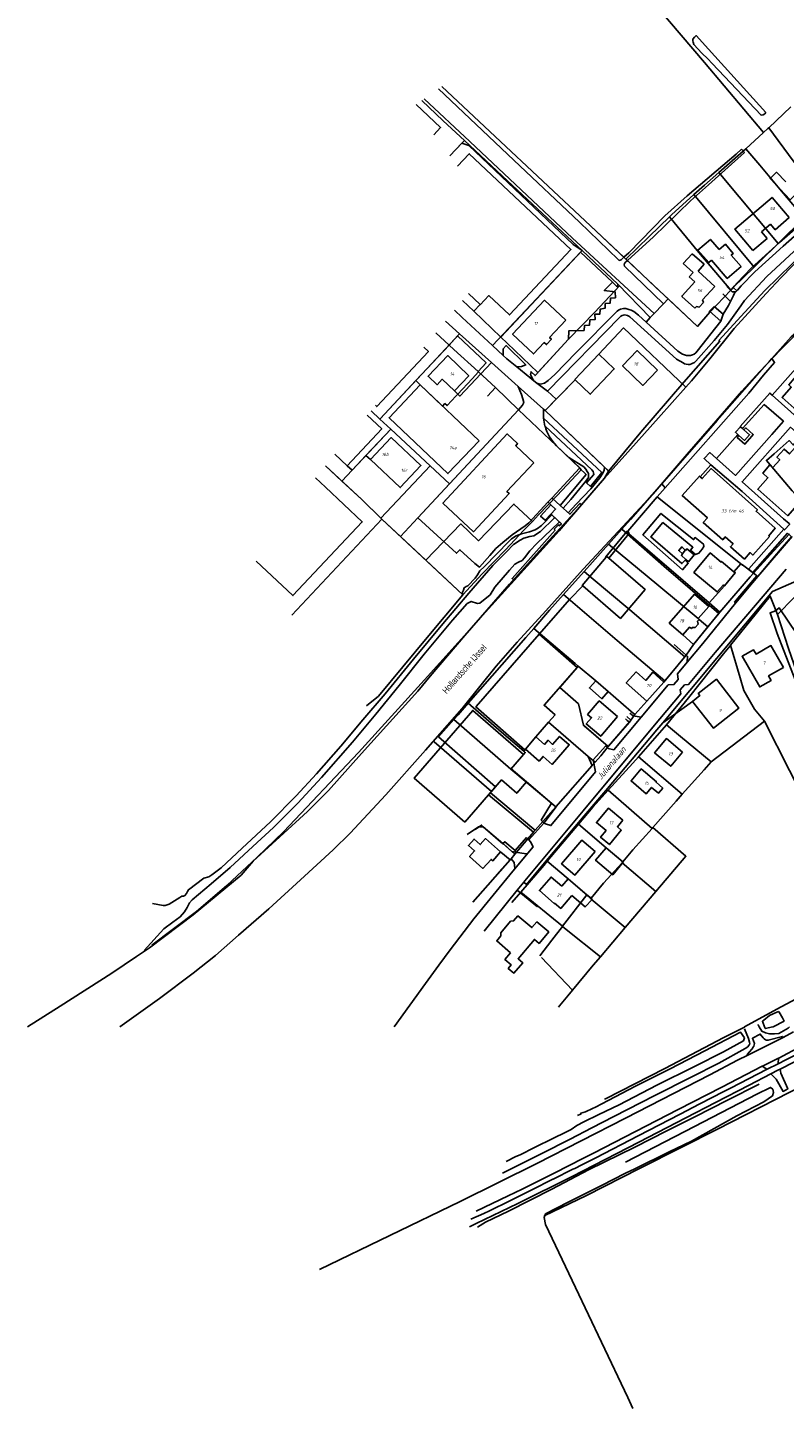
# Model space of a CAD drawing. Extents: x 124314 to 128016, y 450271 to 453716.
# Tile 1 of 40: x 124314 to 124614, y 450349 to 450895. Entities that reach past the tile are written whole.
import ezdxf
from ezdxf.enums import TextEntityAlignment as Align

# ---------------------------------------------------------------- set-up
doc = ezdxf.new("R2010")
doc.units = 0
doc.header["$MEASUREMENT"] = 0
for name, color, linetype in [('Default_113', 7, 'Continuous'), ('Default_117', 7, 'Continuous'), ('Default_118', 7, 'Continuous'), ('Default_21', 40, 'Continuous'), ('Default_22', 7, 'Continuous'), ('Default_4', 1, 'Continuous'), ('Default_48', 140, 'Continuous'), ('Default_5', 7, 'Continuous'), ('Default_6', 7, 'Continuous'), ('Default_66', 7, 'Continuous'), ('Default_7', 7, 'Continuous'), ('Default_79', 2, 'Continuous'), ('Default_80', 7, 'Continuous'), ('Default_87', 72, 'Continuous'), ('Default_99', 2, 'Continuous')]:
    doc.layers.add(name, color=color, linetype=linetype)
doc.styles.get("Standard").update_dxf_attribs({"font": 'ARIAL.TTF'})
doc.styles.add('Style-ENGINEERING', font='isoct.shx', dxfattribs={"oblique": 15})

msp = doc.modelspace()

# ---------------------------------------------------------------- linework, layer by layer
at = {"layer": 'Default_21', "lineweight": -3, "flags": 128}
for points in [[(124548.38, 450920.75), (124554.25, 450913.78), (124581.91, 450881.25), (124605.32, 450853.57)], [(124550.81, 450803.53), (124536.83, 450816.64), (124499.11, 450851.94), (124478, 450871.75)], [(124470.08, 450866.24), (124478.55, 450858.23), (124486.96, 450850.37)], [(124607.39, 450855.47), (124616.08, 450863.7)], [(124574.59, 450752.91), (124576.81, 450755.42), (124584.03, 450764.09), (124593.74, 450776.11), (124606.41, 450789.92), (124612.27, 450796.2), (124616.78, 450800.81), (124622.76, 450806.43), (124628.04, 450811.7), (124636.81, 450819), (124645.71, 450826.55), (124648.85, 450829.12), (124655.61, 450834.51), (124662.9, 450840.08), (124677.15, 450848.9), (124682.85, 450852.38), (124687.84, 450854.72), (124694.03, 450857.52)], [(124481.19, 450844.29), (124486.03, 450849.42), (124486.96, 450850.37)], [(124486.96, 450850.37), (124503.97, 450834.45), (124533.53, 450806.92)], [(124598.28, 450847.1), (124605.32, 450853.57)], [(124605.32, 450853.57), (124606.99, 450855.09), (124607.39, 450855.47)], [(124607.39, 450855.47), (124617.11, 450842.33), (124619.21, 450839.54), (124626.51, 450831.53), (124630.87, 450826.06)], [(124587.69, 450837.78), (124597.26, 450846.17), (124598.28, 450847.1)], [(124598.28, 450847.1), (124603.9, 450840.6), (124612.46, 450830.34), (124621.42, 450819.77)], [(124577.79, 450829.02), (124581.97, 450832.77), (124587.69, 450837.78)], [(124587.69, 450837.78), (124611.08, 450809.63)], [(124568.06, 450820.24), (124568.87, 450821.03), (124577.79, 450829.02)], [(124577.79, 450829.02), (124601.56, 450800.31)], [(124550.81, 450803.53), (124560.1, 450812.48), (124568.06, 450820.24)], [(124568.06, 450820.24), (124579.78, 450806.13), (124592.36, 450791.26)], [(124611.08, 450809.63), (124621.42, 450819.77)], [(124501.32, 450772.68), (124503.87, 450770.24), (124516.06, 450758.68), (124528.21, 450771.8), (124538.64, 450782.54), (124548.3, 450792.94), (124547.71, 450793.55), (124533.53, 450806.92)], [(124501.32, 450772.68), (124533.53, 450806.92)], [(124601.56, 450800.31), (124603.85, 450802.54), (124611.08, 450809.63)], [(124550.81, 450803.53), (124579.17, 450776.92), (124584.02, 450782.54), (124592.36, 450791.26)], [(124592.36, 450791.26), (124593.36, 450792.31), (124601.56, 450800.31)], [(124486.2, 450787.11), (124490.71, 450782.87), (124501.32, 450772.68)], [(124475.66, 450774.43), (124480.89, 450769.55)], [(124544.49, 450719.27), (124518.91, 450743.7), (124530.75, 450755.82), (124530.7, 450755.86), (124540.21, 450765.88), (124549.86, 450776.28), (124574.59, 450752.91)], [(124608.65, 450764.22), (124616.32, 450772.81), (124619.7, 450775.68), (124624.74, 450778.5), (124626.77, 450778.28), (124628.67, 450778.64)], [(124467.71, 450755.46), (124480.89, 450769.55)], [(124480.89, 450769.55), (124484.28, 450773.18), (124495.57, 450762.52), (124492.38, 450759.02)], [(124480.89, 450769.55), (124482.8, 450767.77), (124492.38, 450759.02)], [(124565.03, 450714.61), (124570.55, 450720.91), (124587.01, 450739.74), (124607.67, 450763.12), (124608.65, 450764.22)], [(124566.39, 450713.1), (124599.45, 450750.57), (124605.37, 450757.59), (124609.69, 450762.61), (124608.65, 450764.22)], [(124492.52, 450758.89), (124490, 450756.2), (124484.34, 450750.15), (124483.6, 450749.36), (124480.09, 450745.6), (124479.23, 450746.42), (124478.29, 450745.42), (124469.47, 450753.79), (124467.71, 450755.46)], [(124492.38, 450759.02), (124492.52, 450758.89)], [(124492.52, 450758.89), (124499.29, 450752.71), (124508.41, 450743.92)], [(124453.54, 450740.3), (124453.58, 450740.34), (124467.71, 450755.46)], [(124544.49, 450719.27), (124549.4, 450724.75), (124563.79, 450740.71), (124574.59, 450752.91)], [(124450.03, 450743.58), (124453.54, 450740.3)], [(124481.14, 450714.7), (124508.41, 450743.92)], [(124508.41, 450743.92), (124523.47, 450729.74), (124532.66, 450720.9), (124532.6, 450720.84), (124533.2, 450720.25), (124523.63, 450710.04), (124516.35, 450702.39), (124513.85, 450699.84)], [(124438.53, 450715.72), (124442.55, 450720.04), (124457.83, 450736.28)], [(124453.54, 450740.3), (124457.83, 450736.28)], [(124457.83, 450736.28), (124473.46, 450721.8)], [(124624.06, 450703.55), (124616.67, 450711.97), (124606.45, 450723.93), (124609.52, 450726.57), (124615.5, 450731.74), (124617, 450730.08), (124621.75, 450734.1), (124625.12, 450737.08), (124629.93, 450731.26), (124640.38, 450718.4)], [(124314.15, 450500), (124327.02, 450508.15), (124347.43, 450521.17), (124357.28, 450527.82), (124362.39, 450531.24), (124379.71, 450544.24), (124398.68, 450559.99), (124403.36, 450565.55), (124413.91, 450575.12), (124424.93, 450585.18), (124433.17, 450593.38), (124446.32, 450608.03), (124468.52, 450632.72), (124473.49, 450638.58), (124487.17, 450654.72), (124504.87, 450674.99), (124517.72, 450689.41), (124533.17, 450706.21), (124542.36, 450716.88), (124544.49, 450719.27)], [(124431.96, 450721.84), (124438.53, 450715.72)], [(124453.92, 450701.09), (124473.46, 450721.8)], [(124473.46, 450721.8), (124481.14, 450714.7)], [(124438.53, 450715.72), (124446.37, 450708.42), (124453.92, 450701.09)], [(124461.66, 450693.85), (124468.58, 450701.24), (124481.14, 450714.7)], [(124549.25, 450696.7), (124552.67, 450700.52), (124565.03, 450714.61)], [(124565.03, 450714.61), (124566.39, 450713.1)], [(124601.34, 450679.34), (124597.02, 450682.61), (124596.98, 450682.57), (124563.29, 450709.58), (124566.39, 450713.1)], [(124471.72, 450684.44), (124485.52, 450698.8), (124492.58, 450692.16), (124506.56, 450706.69), (124513.85, 450699.84)], [(124453.92, 450701.09), (124454.33, 450700.69), (124461.66, 450693.85)], [(124486.37, 450670.74), (124494.01, 450679.06), (124503.2, 450688.63), (124510.48, 450696.4), (124513.85, 450699.84)], [(124461.66, 450693.85), (124471.72, 450684.44)], [(124544.01, 450690.84), (124549.25, 450696.7)], [(124549.25, 450696.7), (124565.9, 450682.17), (124587.68, 450663.46)], [(124601.34, 450679.34), (124609.34, 450688.19), (124615.59, 450694.94)], [(124603.11, 450678.01), (124616.69, 450693.9)], [(124534.38, 450680.07), (124537.69, 450683.77), (124544.01, 450690.84)], [(124544.01, 450690.84), (124563.86, 450674.3), (124579.46, 450661.41), (124579.84, 450661.08), (124583.31, 450658.14)], [(124471.72, 450684.44), (124486.37, 450670.74)], [(124526.19, 450670.91), (124534.38, 450680.07)], [(124534.38, 450680.07), (124537.07, 450677.63), (124552.45, 450664.82), (124574.21, 450646.34)], [(124587.68, 450663.46), (124588.08, 450663.95), (124589.62, 450665.72), (124600.04, 450677.91), (124601.34, 450679.34)], [(124603.11, 450678.01), (124601.34, 450679.34)], [(124448.3, 450626.92), (124452.94, 450630.76), (124472.27, 450653.89), (124486.37, 450670.74)], [(124514.45, 450657.53), (124520.64, 450664.7), (124526.19, 450670.91)], [(124526.19, 450670.91), (124547.47, 450652.8), (124566.28, 450636.79)], [(124583.31, 450658.14), (124587.68, 450663.46)], [(124637.96, 450593.09), (124622.79, 450627.9), (124621.68, 450631.04), (124615.19, 450649.62), (124610.79, 450662.98)], [(124488.49, 450627.96), (124511.34, 450653.94), (124514.45, 450657.53)], [(124514.45, 450657.53), (124530.73, 450643.62), (124531.97, 450642.59)], [(124574.21, 450646.34), (124574.73, 450646.96), (124577.62, 450651.22), (124583.31, 450658.14)], [(124592.24, 450650.91), (124596.06, 450638), (124597.51, 450632.91), (124601.71, 450625.57), (124605.77, 450620.83)], [(124566.28, 450636.79), (124574.21, 450646.34)], [(124524.68, 450634.19), (124531.57, 450642.1), (124531.97, 450642.59)], [(124531.97, 450642.59), (124538.91, 450636.85), (124543.88, 450632.56), (124552.99, 450624.63), (124554.46, 450623.42)], [(124524.68, 450634.19), (124518.52, 450627.11), (124522.84, 450623.35), (124520.3, 450620.43)], [(124524.68, 450634.19), (124532.06, 450627.65), (124534.07, 450619.26), (124543.88, 450610.85)], [(124554.46, 450623.42), (124559.12, 450628.75), (124565.89, 450636.32), (124566.28, 450636.79)], [(124482.79, 450621.49), (124484.46, 450623.38), (124488.49, 450627.96)], [(124488.49, 450627.96), (124501.62, 450616.46), (124510.45, 450609)], [(124476.68, 450614.61), (124482.79, 450621.49)], [(124482.79, 450621.49), (124505.39, 450601.93)], [(124543.88, 450610.85), (124552.47, 450620.68), (124552.86, 450621.27), (124554.46, 450623.42)], [(124510.45, 450609), (124515.23, 450614.61), (124520.3, 450620.43)], [(124520.3, 450620.43), (124535.98, 450606.87), (124538.67, 450604.63)], [(124555.82, 450606.77), (124566.99, 450619.42)], [(124605.77, 450620.83), (124584.61, 450604.71)], [(124605.77, 450620.83), (124615.56, 450601.32), (124620.04, 450592.51), (124624.22, 450584.05), (124638.67, 450591.45)], [(124475.02, 450612.74), (124497.7, 450593.06)], [(124476.68, 450614.61), (124499.34, 450594.94), (124497.7, 450593.06)], [(124538.67, 450604.63), (124540.91, 450607.17), (124543.88, 450610.85)], [(124505.39, 450601.93), (124510.37, 450607.65), (124511.07, 450608.48), (124510.45, 450609)], [(124523.2, 450586.97), (124537.46, 450603.27), (124538.67, 450604.63)], [(124543.8, 450593.52), (124553.6, 450604.3), (124555.82, 450606.77)], [(124555.82, 450606.77), (124573.17, 450591.93)], [(124505.39, 450601.93), (124523.2, 450586.97)], [(124497.29, 450592.58), (124496.57, 450591.75), (124514.28, 450576.91)], [(124497.7, 450593.06), (124497.29, 450592.58)], [(124497.29, 450592.58), (124514.5, 450578.12), (124514.99, 450577.71)], [(124532.1, 450580.14), (124537.79, 450586.91), (124543.8, 450593.52)], [(124543.8, 450593.52), (124561.22, 450578.47)], [(124514.99, 450577.71), (124523.2, 450586.97)], [(124491.18, 450578.08), (124493.74, 450579.76), (124494.45, 450579.03), (124502.22, 450572.36), (124502.29, 450572.44), (124505.76, 450569.33), (124506.98, 450568.27)], [(124514.28, 450576.91), (124514.5, 450577.17), (124514.99, 450577.71)], [(124519.75, 450565.48), (124532.1, 450580.14)], [(124532.1, 450580.14), (124543.04, 450570.78), (124549.65, 450565.2)], [(124561.54, 450578.83), (124574.62, 450567.44), (124562.65, 450553.55)], [(124506.98, 450568.27), (124514.28, 450576.91)], [(124500.37, 450560.93), (124505.42, 450566.43), (124506.98, 450568.27)], [(124509.28, 450553.26), (124518.38, 450563.85), (124519.75, 450565.48)], [(124519.75, 450565.48), (124528.05, 450558.52), (124535.37, 450552.21)], [(124549.37, 450564.85), (124562.65, 450553.55)], [(124505.79, 450549.17), (124509.28, 450553.26)], [(124525.77, 450539.8), (124509.28, 450553.26)], [(124537.07, 450550.86), (124537.17, 450550.48), (124550.6, 450539.26)], [(124562.65, 450553.55), (124550.6, 450539.26)], [(124540.85, 450527.74), (124527.21, 450538.47), (124525.74, 450539.74)], [(124550.6, 450539.26), (124540.85, 450527.74)], [(124661.39, 450533.82), (124632.03, 450518.42), (124610.55, 450506.99), (124597.84, 450500)], [(124529.7, 450514.48), (124517.41, 450527.48)], [(124540.85, 450527.74), (124537.96, 450524.36), (124529.7, 450514.48)], [(124529.7, 450514.48), (124527.83, 450512.25), (124524.61, 450508.28), (124524.26, 450507.85)], [(124597.84, 450500), (124597.73, 450499.94), (124589.67, 450495.77), (124566.25, 450483.54), (124542.79, 450471.56), (124542.43, 450471.38)], [(124635.37, 450484.24), (124615.67, 450474.21), (124586.87, 450459.41), (124573, 450452.44), (124556.23, 450444.01), (124535.33, 450433.39), (124518.53, 450425.24)]]:
    msp.add_lwpolyline(points, dxfattribs=at)
at = {"layer": 'Default_22', "lineweight": -3, "flags": 128}
for points in [[(124610.79, 450662.98), (124617.34, 450669.6), (124626.21, 450678.11), (124635.91, 450688.9), (124638.85, 450692.35)], [(124592.24, 450650.91), (124600.15, 450660.61), (124607.91, 450670.32), (124610.79, 450662.98)], [(124566.99, 450619.42), (124575.6, 450630.08), (124589.48, 450647.53), (124592.06, 450650.69)], [(124592.06, 450650.69), (124592.24, 450650.91)], [(124584.61, 450604.71), (124572.43, 450614.84), (124566.99, 450619.42)], [(124573.17, 450591.93), (124581.8, 450601.6), (124584.61, 450604.71)], [(124561.54, 450578.83), (124570.7, 450589.16), (124573.17, 450591.93)], [(124549.65, 450565.2), (124553.65, 450570.02), (124561.22, 450578.47)], [(124561.22, 450578.47), (124561.54, 450578.83)], [(124537.07, 450550.86), (124542.07, 450556.75), (124549.37, 450564.85)], [(124549.37, 450564.85), (124549.65, 450565.2)], [(124525.77, 450539.8), (124535.37, 450552.21)], [(124535.37, 450552.21), (124537.07, 450550.86)], [(124516.75, 450528.03), (124521.51, 450534.28), (124525.74, 450539.74)], [(124525.74, 450539.74), (124525.77, 450539.8)]]:
    msp.add_lwpolyline(points, dxfattribs=at)
at = {"layer": 'Default_4', "lineweight": -3, "flags": 128}
for points in [[(124474.91, 450852.66), (124477.58, 450855.49), (124467.84, 450864.68)], [(124493.24, 450785.52), (124493.27, 450785.49), (124496.66, 450789.1), (124504.78, 450781.45), (124529.11, 450807.3), (124488.9, 450845.14), (124484.26, 450840.2)], [(124618.25, 450829.28), (124615.85, 450827.01), (124607.89, 450835.44), (124610.47, 450837.88), (124614.12, 450834.02)], [(124615.5, 450819.91), (124608.73, 450827.87), (124594.02, 450815.36), (124601.14, 450806.98)], [(124609.88, 450815.13), (124615.5, 450819.91)], [(124604.51, 450814.31), (124608.03, 450817.3)], [(124604.51, 450814.31), (124606.71, 450811.72)], [(124608.03, 450817.3), (124609.88, 450815.13)], [(124587.73, 450807.28), (124584.29, 450811.27), (124579.38, 450807.05), (124583.62, 450802.13), (124584.76, 450803.11)], [(124584.76, 450803.11), (124590.97, 450795.89), (124596.43, 450800.59), (124592.58, 450805.07), (124593.37, 450805.76), (124590.21, 450809.41), (124587.73, 450807.28)], [(124601.14, 450806.98), (124606.71, 450811.72)], [(124573.59, 450801.73), (124577.11, 450805.65)], [(124577.49, 450798.22), (124573.59, 450801.73)], [(124577.11, 450805.65), (124581.84, 450801.56)], [(124581.84, 450801.56), (124579.46, 450798.81)], [(124575.93, 450796.48), (124577.49, 450798.22)], [(124578.13, 450794.49), (124575.93, 450796.48)], [(124579.46, 450798.81), (124586.07, 450792.7)], [(124573.14, 450788.94), (124578.13, 450794.49)], [(124586.07, 450792.7), (124581.17, 450787.37)], [(124488.55, 450789.93), (124493.24, 450785.52)], [(124527.05, 450779.38), (124518.65, 450787.24), (124506.05, 450773.8), (124514.37, 450766), (124518.58, 450770.49), (124519.49, 450769.75), (124521.43, 450771.82), (124520.65, 450772.55), (124527.05, 450779.38)], [(124573, 450788.78), (124573.14, 450788.94)], [(124578.18, 450784.12), (124573, 450788.78)], [(124578.76, 450784.77), (124578.18, 450784.12)], [(124579.86, 450784.51), (124578.76, 450784.77)], [(124581.51, 450786.3), (124579.86, 450784.51)], [(124581.17, 450787.37), (124581.51, 450786.3)], [(124451.81, 450745.73), (124452.32, 450745.24), (124472.73, 450766.95), (124470.89, 450768.68)], [(124482.99, 450751.44), (124488.7, 450757.43), (124480.4, 450765.34), (124472.63, 450757.19), (124476.15, 450753.84), (124478.21, 450756.01), (124482.99, 450751.44)], [(124563.41, 450759.58), (124557.61, 450753.56), (124549.54, 450761.35), (124555.33, 450767.36), (124563.41, 450759.58)], [(124641.23, 450754.15), (124639.77, 450752.51), (124648.28, 450744.93), (124642.37, 450738.3), (124643.52, 450737.27), (124639.27, 450732.51), (124638.12, 450733.53), (124635.99, 450731.14), (124627.51, 450738.65), (124625.95, 450736.91), (124620.39, 450741.88), (124621.53, 450743.17), (124618.52, 450745.84), (124617.4, 450744.58), (124612.64, 450748.81), (124616.31, 450752.95), (124615.3, 450753.85), (124618, 450756.91), (124619.11, 450755.93), (124621.67, 450758.84), (124620.57, 450759.81), (124623.28, 450762.88), (124624.31, 450761.97), (124627.96, 450766.07)], [(124514.46, 450723.04), (124507.28, 450729.74), (124508.04, 450730.56), (124503.95, 450734.38), (124478.46, 450707.06), (124490.62, 450695.72), (124504.72, 450710.83), (124503.79, 450711.6), (124514.46, 450723.04)], [(124619.56, 450731.03), (124631.33, 450720.56), (124626, 450714.55), (124626.62, 450713.99), (124620.88, 450707.52), (124620.26, 450708.07), (124614.9, 450702.03), (124603.04, 450712.55), (124607.07, 450717.09), (124605.03, 450718.9), (124607.88, 450722.12), (124609.05, 450721.08), (124611.77, 450724.14), (124610.6, 450725.18), (124613.45, 450728.4), (124615.55, 450726.52), (124619.56, 450731.03)], [(124580.27, 450717.47), (124579.97, 450717.74), (124573.16, 450710.04), (124583.15, 450701.21), (124581.49, 450699.34), (124589.19, 450692.54), (124590.2, 450693.68), (124593.26, 450690.98), (124592.24, 450689.83), (124597.76, 450684.95), (124600.02, 450687.51), (124601.14, 450686.51), (124607.66, 450693.89), (124607.37, 450694.18), (124609.96, 450697.11), (124602.37, 450703.82), (124602.91, 450704.44), (124584.56, 450720.67), (124581.09, 450716.74), (124580.27, 450717.47)], [(124428, 450717.07), (124432, 450713.32)], [(124404.6, 450684.16), (124419.15, 450670.49), (124446.54, 450699.65), (124432, 450713.32)], [(124563.28, 450709.58), (124596.34, 450683.09)], [(124589.82, 450674.35), (124589.29, 450674.66), (124587.01, 450671.93), (124577.77, 450679.66), (124584.23, 450687.39), (124588.56, 450683.77), (124588.74, 450683.97), (124593.58, 450679.92)], [(124533.79, 450674.32), (124533.53, 450674.53), (124543.1, 450685.64)], [(124544.08, 450685.26), (124558.51, 450672.85), (124548.71, 450661.48), (124533.79, 450674.32)], [(124543.1, 450685.64), (124543.33, 450685.91), (124544.08, 450685.26)], [(124596.34, 450683.09), (124596.98, 450682.57), (124597.02, 450682.61)], [(124593.58, 450679.92), (124594.11, 450679.49), (124589.82, 450674.35)], [(124573.34, 450654.97), (124576.04, 450658.07), (124576.76, 450657.44), (124577.13, 450657.86), (124578.27, 450657.94), (124579.4, 450659.23), (124579.18, 450660.33), (124579.84, 450661.08), (124579.46, 450661.41), (124583.63, 450666.19), (124578.01, 450671.1), (124567.99, 450659.65), (124573.34, 450654.97)], [(124491.69, 450626.7), (124516.52, 450655.21)], [(124516.52, 450655.21), (124531.57, 450642.1), (124518.52, 450627.11), (124522.84, 450623.35), (124520.3, 450620.43)], [(124613.22, 450642.11), (124607.34, 450638.71), (124608.33, 450636.99), (124603.84, 450634.4), (124596.86, 450646.5), (124601.34, 450649.09), (124602.35, 450647.36), (124608.23, 450650.76), (124613.22, 450642.11)], [(124559.1, 450628.77), (124551, 450635.97), (124554.88, 450640.34), (124558.71, 450636.93), (124561.58, 450640.16), (124565.89, 450636.32)], [(124577.21, 450628.68), (124580.11, 450630.95), (124579.47, 450631.76), (124586.67, 450637.39), (124595.59, 450625.99), (124585.49, 450618.1), (124577.21, 450628.68)], [(124565.89, 450636.32), (124559.13, 450628.74), (124559.1, 450628.77)], [(124511.11, 450609.79), (124510.92, 450609.57), (124491.5, 450626.48), (124491.69, 450626.7)], [(124547.58, 450622.66), (124540.91, 450614.87), (124535.18, 450619.78), (124537.26, 450622.21), (124535.73, 450623.52), (124540.32, 450628.87), (124547.58, 450622.66)], [(124510.37, 450607.65), (124490.28, 450625.08), (124467.07, 450598.34), (124487.16, 450580.91)], [(124520.3, 450620.43), (124515.23, 450614.61), (124518.65, 450611.64), (124520.09, 450613.29), (124521.84, 450611.65), (124524.62, 450614.85), (124528.43, 450611.53), (124521.68, 450603.78), (124518.1, 450606.89), (124516.53, 450605.08), (124511.11, 450609.79)], [(124573.28, 450608.58), (124568.58, 450603.02), (124562.22, 450608.39), (124566.92, 450613.96), (124573.28, 450608.58)], [(124511.55, 450596.82), (124505.51, 450602.06), (124510.37, 450607.65)], [(124565.48, 450594.42), (124563.73, 450592.33), (124561.01, 450594.63), (124558.92, 450592.15), (124552.92, 450597.21), (124556.93, 450601.97), (124562.97, 450596.89), (124562.8, 450596.68), (124565.48, 450594.42)], [(124487.16, 450580.91), (124501.66, 450597.62), (124507.7, 450592.38), (124511.55, 450596.82)], [(124549.63, 450581.69), (124543.92, 450586.41), (124539.22, 450580.73), (124543, 450577.61), (124540.83, 450574.98), (124544.34, 450572.08), (124549.06, 450577.78), (124547.48, 450579.09), (124549.63, 450581.69)], [(124501.29, 450569.15), (124498.23, 450565.68), (124497.51, 450566.22), (124494.31, 450562.61), (124489, 450567.3), (124490.97, 450569.54), (124488.58, 450571.66), (124490.83, 450574.22), (124493.27, 450572.06), (124495.35, 450574.41), (124501.29, 450569.15)], [(124538.65, 450569.32), (124533.42, 450573.79), (124525.45, 450564.48), (124530.69, 450560), (124538.65, 450569.32)], [(124501.29, 450569.15), (124501.37, 450569.09)], [(124529.48, 450551.87), (124525.08, 450546.8), (124522.66, 450548.9), (124522.54, 450548.76), (124516.62, 450553.89), (124521.25, 450559.23), (124525.49, 450555.56)], [(124525.49, 450555.56), (124528.05, 450558.52), (124537.46, 450550.37), (124534.72, 450547.41), (124529.48, 450551.87)], [(124505.24, 450529.3), (124499.75, 450533.96), (124501.44, 450535.94), (124501.36, 450537.15), (124505.26, 450541.77), (124506.45, 450541.86), (124508.17, 450543.89), (124513.66, 450539.23), (124515.6, 450541.52), (124520.33, 450537.51), (124516.51, 450533.01), (124514.69, 450534.55), (124508.21, 450526.91), (124510.04, 450525.36), (124506.56, 450521.26), (124504.35, 450523.13), (124505.51, 450524.51), (124502.99, 450526.65), (124505.24, 450529.3)]]:
    msp.add_lwpolyline(points, dxfattribs=at)
at = {"layer": 'Default_48', "lineweight": -3, "flags": 128}
for points in [[(124544.09, 450719.76), (124556.81, 450735.12), (124573.79, 450754.84), (124588.06, 450771.04), (124587.66, 450771.39), (124597.96, 450782.6), (124605.8, 450791.06), (124616.69, 450801.66), (124630.96, 450815.16), (124638.37, 450821.41), (124651.46, 450831.7), (124661.8, 450839), (124662.43, 450838.45), (124666.6, 450841.48), (124666.24, 450841.93), (124676.39, 450848.27), (124690.24, 450856.47), (124706.76, 450865.29), (124727.16, 450874.95), (124759.59, 450889.97), (124776.13, 450897.87)], [(124606.27, 450861.41), (124583.59, 450886.47), (124578.66, 450891.89), (124577.97, 450891.26), (124577.4, 450890.44), (124577.4, 450889.86), (124577.52, 450889.28), (124577.69, 450888.32), (124580.88, 450884.95), (124583.25, 450882.67), (124585.03, 450880.87), (124604.36, 450860.4), (124605.12, 450860.49), (124605.85, 450860.99), (124606.27, 450861.41)], [(124471.08, 450866.93), (124489.08, 450849.99), (124529.8, 450811.73), (124562.02, 450782.01)], [(124476.68, 450870.83), (124506.49, 450842.58), (124532.47, 450818.13), (124547.82, 450803.32), (124548.17, 450802.99), (124548.66, 450803.13), (124549, 450803.29), (124550.05, 450804.23)], [(124550.05, 450804.23), (124552.02, 450806), (124566.3, 450820.64), (124575.1, 450828.46), (124594.54, 450845.06), (124596.6, 450846.99)], [(124597.79, 450845.72), (124583.6, 450832.82), (124576.47, 450826.57), (124561.75, 450812.35), (124551.46, 450802.92)], [(124597.79, 450845.72), (124596.6, 450846.99)], [(124551.46, 450802.92), (124550.77, 450802.29), (124550.29, 450801.73), (124550.18, 450801.28), (124550.34, 450800.69), (124565.73, 450785.85)], [(124350.68, 450500), (124351.6, 450500.65), (124366.34, 450511.2), (124379.67, 450521.17), (124388.52, 450528.22), (124397.59, 450536.22), (124409.6, 450546.67), (124422.17, 450558.08), (124435, 450569.95), (124441.74, 450576.58), (124455.82, 450591.79), (124471.52, 450609.38), (124486.08, 450625.84), (124499.51, 450642.57), (124507.89, 450652.13), (124519.17, 450664.41), (124533.96, 450680.99), (124561.65, 450710.72)], [(124625.67, 450644.84), (124615.37, 450660), (124611.45, 450665.66), (124610.06, 450664.52), (124607.89, 450663.64), (124610.73, 450655.55), (124621.56, 450627.66), (124621.21, 450627), (124620.95, 450626.66), (124620.91, 450625.82), (124621.14, 450624.84), (124621.35, 450623.88), (124636.67, 450590.86)], [(124611.36, 450506.11), (124610.61, 450505.8), (124607.62, 450504.54), (124605.44, 450502.63), (124604.94, 450502.19), (124604.9, 450502.15), (124605.04, 450501.81), (124605.75, 450500)], [(124609.07, 450500), (124613.48, 450502.31), (124613.18, 450502.83), (124612.79, 450503.53), (124611.5, 450505.84), (124611.36, 450506.11)], [(124531.68, 450464.99), (124532, 450465.1), (124532.68, 450465.38), (124533.08, 450465.55), (124533, 450465.82), (124534.9, 450466.45), (124537.68, 450467.68), (124538.78, 450468.22), (124543.84, 450470.93), (124554.73, 450476.53), (124568.44, 450483.46), (124582.09, 450490.55), (124596.19, 450497.92), (124597.74, 450495.61)], [(124597.45, 450494.45), (124597.74, 450495.61)], [(124605.75, 450500), (124605.97, 450499.45), (124606.02, 450499.31), (124609.06, 450499.99), (124609.07, 450500)], [(124597.45, 450494.45), (124589.42, 450490.1), (124578.03, 450484.32), (124563.15, 450476.91), (124548.16, 450469.19), (124540.15, 450465.34), (124534.19, 450462.42), (124531.47, 450460.98), (124529.19, 450459.41), (124526.79, 450458.19), (124522.26, 450455.94), (124514.76, 450452.26), (124509.02, 450449.39), (124507.36, 450448.73), (124503.46, 450446.81)], [(124553.64, 450349.18), (124551.58, 450353.44), (124541.15, 450375.36), (124530.88, 450396.92), (124519.09, 450421.85), (124518.52, 450424.63), (124519.07, 450426.03), (124528.04, 450430.65), (124541.23, 450437.27), (124550.75, 450442.11), (124554.42, 450443.9), (124568.01, 450450.61), (124576.81, 450454.87), (124594.75, 450464.88), (124605.43, 450470.4), (124608.88, 450472.77), (124609.3, 450474.03), (124608.97, 450475.35), (124608.05, 450476.09), (124602.68, 450473.39), (124577.96, 450460.55), (124550.71, 450446.54)]]:
    msp.add_lwpolyline(points, dxfattribs=at)
at = {"layer": 'Default_5', "lineweight": -3, "flags": 128}
for points in [[(124595.14, 450734.22), (124594.2, 450735.06), (124596.18, 450737.27)], [(124597.57, 450736.04), (124599.81, 450734.05), (124597.85, 450731.83), (124595.6, 450733.81)], [(124596.18, 450737.27), (124597.01, 450736.54)], [(124597.01, 450736.54), (124597.57, 450736.04)], [(124595.6, 450733.81), (124595.14, 450734.22)]]:
    msp.add_lwpolyline(points, dxfattribs=at)
at = {"layer": 'Default_6', "lineweight": -3, "flags": 128}
for points in [[(124530.75, 450755.82), (124536.77, 450750.1), (124546.28, 450760.12), (124540.21, 450765.88), (124530.7, 450755.86), (124530.75, 450755.82)], [(124492.76, 450731.7), (124480.46, 450718.73), (124457.17, 450740.82), (124469.47, 450753.79), (124492.76, 450731.7)], [(124448.55, 450741.8), (124454.26, 450736.45), (124440.57, 450721.85)], [(124449.79, 450724.25), (124457.97, 450732.96), (124469.76, 450721.89), (124461.58, 450713.17), (124449.79, 450724.25)], [(124440.57, 450721.85), (124440.54, 450721.82), (124435.71, 450726.35)], [(124449.79, 450724.25), (124449.76, 450724.27)], [(124543.88, 450632.56), (124541.39, 450629.68), (124536.43, 450633.97), (124538.91, 450636.85), (124543.88, 450632.56)], [(124549.82, 450565.05), (124545.65, 450560.12), (124538.86, 450565.85), (124543.04, 450570.78), (124549.82, 450565.05)]]:
    msp.add_lwpolyline(points, dxfattribs=at)
at = {"layer": 'Default_66', "lineweight": -3, "flags": 128}
for points in [[(124562.02, 450782.01), (124565.48, 450785.59)], [(124565.48, 450785.59), (124565.73, 450785.85)], [(124634.38, 450777.19), (124630.42, 450778.65), (124625.31, 450778.02), (124619.48, 450774.97), (124612.12, 450767.74), (124603.7, 450758.98), (124596.75, 450751.24), (124586.63, 450739.62), (124575.11, 450726.45), (124561.65, 450710.72)], [(124533.3, 450706.35), (124542.36, 450716.88), (124544.04, 450719.69)], [(124544.04, 450719.69), (124544.09, 450719.76)], [(124363.31, 450532.35), (124381, 450545.58), (124392.98, 450555.87), (124404.99, 450567.05), (124415.41, 450577.13), (124445.09, 450608.45), (124471.24, 450637.19), (124497.88, 450666.68), (124524.48, 450696.1), (124533.3, 450706.35)]]:
    msp.add_lwpolyline(points, dxfattribs=at)
at = {"layer": 'Default_7', "lineweight": -3, "flags": 128}
for points in [[(124521.22, 450706.34), (124517.11, 450701.84), (124518.9, 450700.27), (124521.22, 450702.68)], [(124521.22, 450706.34), (124523.04, 450704.66), (124521.21, 450702.71)]]:
    msp.add_lwpolyline(points, dxfattribs=at)
at = {"layer": 'Default_79', "lineweight": -3, "flags": 128}
for points in [[(124565.73, 450785.85), (124567.62, 450787.75)], [(124558.87, 450778.59), (124560.52, 450780.38)], [(124560.52, 450780.38), (124562.02, 450782.01)], [(124589.29, 450781.72), (124588.45, 450778.99)], [(124524.89, 450706.1), (124529.04, 450711.14), (124535.14, 450718.34), (124532.57, 450720.87)], [(124518.05, 450698.78), (124521.54, 450702.4)], [(124486.37, 450670.74), (124486.17, 450671.3), (124486.2, 450671.82), (124486.56, 450672.62), (124486.89, 450673.6), (124487.71, 450674.07), (124488.3, 450674.31), (124491.24, 450677.39), (124492.13, 450678.68), (124493.13, 450680.27), (124494.88, 450682.02), (124504.5, 450691.92)], [(124509.56, 450694.87), (124512.76, 450695.69)]]:
    msp.add_lwpolyline(points, dxfattribs=at)
at = {"layer": 'Default_79', "lineweight": -3}
for centre, major_axis, end_param in [((124509.94, 450706.6), (2.82, -10.9), 0.550223), ((124512.27, 450684.38), (-2.71, 10.49), 0.547429)]:
    msp.add_ellipse(centre, major_axis=major_axis, ratio=1, start_param=0, end_param=end_param, dxfattribs=at)
at = {"layer": 'Default_80', "lineweight": -3, "flags": 128}
for points in [[(124478, 450871.75), (124499.11, 450851.94), (124536.83, 450816.64), (124550.05, 450804.23)], [(124481.19, 450844.29), (124485.95, 450849.33)], [(124532.94, 450806.3), (124533.52, 450806.92)], [(124533.52, 450806.92), (124547.71, 450793.55)], [(124498.15, 450769.3), (124532.94, 450806.3)], [(124550.05, 450804.23), (124551.46, 450802.92)], [(124551.46, 450802.92), (124562.75, 450792.32), (124567.62, 450787.75)], [(124567.62, 450787.75), (124579.17, 450776.92), (124584.02, 450782.54), (124583.88, 450782.88), (124583.92, 450782.92)], [(124583.92, 450782.92), (124585.8, 450784.8)], [(124450.03, 450743.58), (124453.54, 450740.3)], [(124453.54, 450740.3), (124457.83, 450736.28), (124447.98, 450725.81)], [(124447.98, 450725.81), (124442.55, 450720.05)], [(124551.62, 450695.95), (124563.28, 450709.58)], [(124552.07, 450694.9), (124551.3, 450695.57), (124551.41, 450695.7)], [(124551.41, 450695.7), (124551.62, 450695.95)], [(124583.84, 450667.59), (124552.07, 450694.9)], [(124516.52, 450655.21), (124528.67, 450669.08), (124533.79, 450674.32)], [(124589.82, 450674.35), (124583.84, 450667.59)], [(124565.89, 450636.32), (124574.73, 450646.96)], [(124552.99, 450624.63), (124554.46, 450623.42), (124559.1, 450628.77)], [(124565.43, 450620.23), (124577.21, 450628.68)], [(124511.48, 450556.29), (124518.71, 450564.9), (124534.42, 450583.39), (124542.96, 450593.44), (124563.1, 450617.46)], [(124523.21, 450586.98), (124537.46, 450603.27), (124535.98, 450606.87), (124520.3, 450620.43)], [(124534.34, 450619.03), (124543.88, 450610.85), (124552.25, 450620.43)], [(124511.55, 450596.82), (124522.5, 450587.56)], [(124488.07, 450576.03), (124492.61, 450579.02), (124494.45, 450579.03), (124502.24, 450572.48)], [(124507.12, 450569.74), (124511.55, 450574.91)]]:
    msp.add_lwpolyline(points, dxfattribs=at)
at = {"layer": 'Default_87', "lineweight": -3, "flags": 128}
for points in [[(124525.99, 450705.1), (124529.02, 450708.54), (124535.08, 450715.76), (124536.01, 450717.13), (124536.06, 450718.72), (124535.57, 450719.6), (124535.05, 450720.43), (124534.26, 450721.37), (124528.29, 450725.1)], [(124528.05, 450703.23), (124531.24, 450706.58), (124537.04, 450712.74), (124540.57, 450717.06), (124541.74, 450718.87), (124542.21, 450720.07), (124542.41, 450721.25)], [(124360.32, 450530.24), (124368, 450538.77), (124371.56, 450541.37), (124373.11, 450542.5), (124374.46, 450543.51), (124376.23, 450545.48), (124377.31, 450547.19), (124378.22, 450548.98), (124379.27, 450550.22), (124386.74, 450556.58), (124394.27, 450562.95), (124403.3, 450571.29), (124411.44, 450578.75), (124421.08, 450588.45), (124430.4, 450598.64), (124442.74, 450612.5), (124451.89, 450623.56), (124461.12, 450634.92), (124471.06, 450647.29), (124482.27, 450660.72), (124488.12, 450667.38), (124489.71, 450668.19), (124492.2, 450667.41), (124493.04, 450667.56), (124497.11, 450670.85), (124499.04, 450673.82), (124504.77, 450680.6), (124506.95, 450682.91), (124508.38, 450683.7), (124509.78, 450684.41), (124510.75, 450685.48), (124512.87, 450688.22), (124515.62, 450691.09), (124524.35, 450699.33), (124524.59, 450699.58)], [(124363.61, 450548.78), (124367.79, 450548.01), (124368.57, 450547.96), (124370.21, 450548.49), (124372.3, 450549.79), (124374.39, 450551.1), (124375.16, 450551.69), (124375.78, 450551.69), (124376.42, 450551.92), (124376.99, 450552.66), (124377.43, 450553.46), (124377.82, 450554.21), (124383.88, 450558.75), (124385.88, 450559.34), (124386.99, 450560.11), (124390.75, 450562.9), (124399.11, 450570.58), (124410.2, 450581.03), (124420.44, 450591.3), (124428.43, 450599.98), (124438.02, 450610.92), (124446.83, 450621.32), (124455.61, 450631.72), (124466.86, 450645.41), (124478.38, 450659.37), (124488.79, 450671.5), (124498.18, 450682.4), (124503.59, 450687.8), (124506.43, 450690.66), (124509.01, 450692.4), (124510.51, 450693.23), (124512.82, 450693.79), (124514.48, 450694.18), (124517.11, 450695.8), (124522.44, 450701.08)], [(124522.44, 450701.08), (124522.68, 450701.35)], [(124576.47, 450688.49), (124577.41, 450689.59), (124565.52, 450699.34), (124560.78, 450693.7), (124573.04, 450683.12), (124574.27, 450684.47)], [(124576.11, 450688.06), (124576.47, 450688.49)], [(124574.27, 450684.47), (124574.59, 450684.81)], [(124603.63, 450500), (124603.17, 450500.79), (124603.19, 450500.92)], [(124597.73, 450499.19), (124599.32, 450495.34), (124599.78, 450493.99), (124599.96, 450493.18), (124599.64, 450492.86), (124599.06, 450492.12), (124598, 450491.42), (124587.63, 450485.6), (124576.74, 450480.05), (124562.3, 450472.88), (124546.15, 450464.59), (124537.45, 450460.13), (124528.84, 450455.57), (124517.57, 450449.96), (124506.81, 450444.56), (124502.03, 450442.12)], [(124615.55, 450500), (124615.08, 450499.48), (124611.44, 450497.43), (124609.68, 450497.2), (124609.58, 450497.18), (124607.71, 450497.29), (124606.14, 450497.66), (124604.66, 450498.27), (124603.63, 450500)], [(124492.11, 450420.78), (124495.38, 450422.76), (124504.4, 450427.2), (124521.59, 450435.88), (124536.12, 450443.43), (124554.37, 450452.47), (124567.01, 450458.89), (124578.08, 450464.42), (124591.04, 450471.03), (124603.65, 450477.39)]]:
    msp.add_lwpolyline(points, dxfattribs=at)
at = {"layer": 'Default_99', "lineweight": -3, "flags": 128}
for points in [[(124578.51, 450763.18), (124585.81, 450771.38), (124591.12, 450777.72), (124596.3, 450785.09), (124597.76, 450787.14), (124606.62, 450796.68), (124629.67, 450817.96), (124641.34, 450828.52), (124649.07, 450834.68), (124654.28, 450838.49), (124666.97, 450846.43), (124686.93, 450858.15), (124704.69, 450868.34), (124719.95, 450877.78), (124729.74, 450883.53), (124732.39, 450885.31), (124734.21, 450886.84), (124738.07, 450890.29), (124741.7, 450892.81), (124746.71, 450895.79)], [(124485.95, 450849.33), (124488.7, 450848.38), (124529.99, 450809.29), (124533.52, 450806.92)], [(124593.65, 450792.78), (124594.99, 450794.29), (124600.46, 450799.92), (124611.7, 450810.1), (124621.85, 450818.93)], [(124594.97, 450791.25), (124596.46, 450792.92), (124601.85, 450798.48), (124613.03, 450808.6), (124623.16, 450817.42)], [(124532.94, 450806.3), (124545.59, 450794.38)], [(124514.5, 450755.39), (124513.75, 450756.4), (124513.36, 450757.42), (124513.14, 450757.94), (124513.33, 450759), (124514.94, 450757.47), (124528.21, 450771.8), (124528.24, 450775.1), (124534.34, 450775.31), (124534.54, 450777.29), (124536.5, 450777.42), (124536.62, 450779.44), (124538.7, 450779.6), (124538.62, 450781.71), (124540.62, 450781.75), (124540.71, 450783.73), (124542.66, 450784.08), (124542.69, 450785.92), (124544.67, 450786.16), (124544.81, 450788.08), (124546.75, 450788.21), (124546.63, 450790.57), (124542.33, 450791.09), (124545.59, 450794.38)], [(124545.59, 450794.38), (124547.19, 450792.87), (124547.6, 450792.73), (124547.69, 450793.17), (124547.71, 450793.55)], [(124547.71, 450793.55), (124560.52, 450780.38)], [(124594.33, 450790.54), (124592.89, 450790.64), (124590.76, 450792.66)], [(124592.24, 450786.72), (124593.43, 450789.18), (124593.9, 450790.05), (124594.33, 450790.54)], [(124593.25, 450792.33), (124593.65, 450792.78)], [(124593.25, 450792.33), (124594.74, 450791)], [(124594.33, 450790.54), (124594.74, 450791)], [(124594.74, 450791), (124594.97, 450791.25)], [(124486.2, 450787.11), (124490.71, 450782.87), (124493.24, 450785.52)], [(124585.8, 450784.8), (124589.29, 450781.72)], [(124589.18, 450789.73), (124592.24, 450786.72)], [(124589.29, 450781.72), (124591.48, 450785.13), (124592.24, 450786.72)], [(124483.04, 450783.31), (124486.09, 450780.46), (124498.15, 450769.3)], [(124515.62, 450754.53), (124516.75, 450754.11), (124517.55, 450754.22), (124518.71, 450754.41), (124520.07, 450755.54), (124522.78, 450757.83), (124531.21, 450766.55), (124547.41, 450782.88), (124547.93, 450783.31), (124548.76, 450783.73), (124549.94, 450783.98), (124550.86, 450783.93), (124551.98, 450783.64), (124552.99, 450783.31), (124554.07, 450782.78), (124555.9, 450781.31), (124558.87, 450778.59)], [(124519.85, 450751.26), (124548.42, 450780.55)], [(124552.46, 450780.68), (124570.95, 450764.01), (124573.48, 450762.45)], [(124583.92, 450782.92), (124588.45, 450778.99)], [(124453.54, 450740.3), (124485.03, 450773.98)], [(124479.44, 450778.98), (124485.03, 450773.98)], [(124485.03, 450773.98), (124497.67, 450762.67)], [(124573.31, 450765.96), (124571.41, 450767.07), (124558.87, 450778.59)], [(124588.45, 450778.99), (124579.08, 450767.06)], [(124498.15, 450769.3), (124502.34, 450765.42)], [(124507.7, 450760.88), (124509.62, 450761.01), (124511.27, 450761.68), (124503.47, 450769.31), (124502.32, 450767.98), (124502.34, 450765.42)], [(124608.75, 450749.73), (124625.36, 450768.41), (124627.96, 450766.07)], [(124502.34, 450765.42), (124503.75, 450764.11), (124507.7, 450760.88)], [(124482.99, 450751.44), (124485.1, 450749.36), (124497.67, 450762.67)], [(124497.67, 450762.67), (124508.26, 450753.21)], [(124507.7, 450760.88), (124512.81, 450756.7), (124514.5, 450755.39)], [(124496.13, 450749.39), (124499.29, 450752.71), (124508.41, 450743.91)], [(124508.26, 450753.21), (124509.6, 450749.94), (124510.06, 450748.24), (124510.47, 450746.89), (124509.96, 450745.83), (124508.41, 450743.91)], [(124508.26, 450753.21), (124518.27, 450744.25)], [(124514.5, 450755.39), (124515.62, 450754.53)], [(124515.62, 450754.53), (124519.85, 450751.26)], [(124523.29, 450748.18), (124530.75, 450755.82)], [(124518.9, 450743.7), (124523.29, 450748.18)], [(124519.85, 450751.26), (124523.29, 450748.18)], [(124596.18, 450737.27), (124596.12, 450737.33), (124607.79, 450750.53), (124608.75, 450749.73)], [(124635.78, 450725.6), (124608.72, 450749.7), (124608.75, 450749.73)], [(124508.41, 450743.91), (124468.58, 450701.24), (124483.86, 450687.2), (124485.21, 450688.61), (124491.13, 450683.15), (124492.94, 450681.78), (124496.97, 450686.29), (124499.4, 450689.09), (124502.16, 450691.47), (124505.88, 450694.45), (124510.99, 450698.09), (124512.42, 450699.24), (124519.98, 450707.36)], [(124518.23, 450742.38), (124518.27, 450744.25)], [(124518.27, 450744.25), (124518.9, 450743.7)], [(124542.41, 450721.25), (124518.9, 450743.7)], [(124586.75, 450724.71), (124594.27, 450718.02), (124608.55, 450734.17), (124613.17, 450739.42), (124605.63, 450746.02), (124597.01, 450736.54)], [(124518.28, 450740.67), (124541.35, 450719.11), (124536.82, 450713.66), (124535.31, 450715.06), (124538.12, 450718.4), (124538.04, 450719.02), (124537.89, 450719.54), (124537.35, 450720.17), (124518.86, 450737.45)], [(124595.6, 450733.81), (124594.94, 450733.04), (124597.95, 450730.41), (124600.73, 450733.55), (124601.24, 450734.12), (124598.26, 450736.79), (124597.57, 450736.04)], [(124633.09, 450721.87), (124615.97, 450737.02), (124596.85, 450715.47), (124613.28, 450700.82), (124615.44, 450698.98)], [(124595.14, 450734.22), (124586.75, 450724.71)], [(124447.98, 450725.81), (124449.76, 450724.27)], [(124528.29, 450725.1), (124523.46, 450729.75)], [(124532.57, 450720.87), (124532.62, 450720.94), (124528.29, 450725.1)], [(124584.48, 450722.24), (124581.82, 450724.64), (124584.09, 450727.03), (124586.72, 450724.67), (124586.75, 450724.71)], [(124431.96, 450721.84), (124446.37, 450708.42), (124454.32, 450700.7)], [(124440.57, 450721.85), (124442.55, 450720.05)], [(124521.66, 450709.16), (124532.57, 450720.87)], [(124544.04, 450719.69), (124542.41, 450721.25)], [(124580.27, 450717.47), (124584.48, 450722.24)], [(124613.39, 450696.69), (124596.82, 450711.63), (124584.48, 450722.24)], [(124519.98, 450707.36), (124521.66, 450709.16)], [(124521.63, 450709.05), (124524.89, 450706.1)], [(124520.15, 450707.44), (124521.22, 450706.34)], [(124524.89, 450706.1), (124528.72, 450702.63), (124532.7, 450706.93), (124533.3, 450706.35)], [(124574.27, 450684.47), (124575.56, 450683.28), (124573.3, 450680.73), (124557.62, 450694.49), (124564.7, 450703), (124577.65, 450692.65), (124578.26, 450693.43), (124581.54, 450690.84), (124581.73, 450689.88), (124581, 450688.78), (124579.73, 450687.31), (124578.43, 450686.74), (124576.47, 450688.49)], [(124565.43, 450620.23), (124608.81, 450672.11), (124623.65, 450678.57), (124625.37, 450680.36), (124634.02, 450689.34), (124647.78, 450704.14), (124649.9, 450705.73), (124651.6, 450706.34), (124653.47, 450706.7), (124654.77, 450706.81), (124655.85, 450706.78), (124656.9, 450706.17), (124658.05, 450705.21)], [(124418.74, 450662.71), (124454.32, 450700.7)], [(124454.32, 450700.7), (124486.37, 450670.74)], [(124521.54, 450702.4), (124525.34, 450698.9), (124524.52, 450698.12), (124524.14, 450698.5), (124522.51, 450696.7), (124522.87, 450696.35), (124505.83, 450677.27), (124506.72, 450676.45)], [(124521.21, 450702.71), (124521.54, 450702.4)], [(124615.44, 450698.98), (124615.68, 450698.77), (124613.66, 450696.48), (124613.39, 450696.69)], [(124551.41, 450695.7), (124551.23, 450695.87), (124542.88, 450685.84), (124543.1, 450685.64)], [(124544.08, 450685.26), (124552.07, 450694.9)], [(124552.07, 450694.9), (124552.14, 450694.98), (124551.62, 450695.95)], [(124613.39, 450696.69), (124599.52, 450681.06), (124601.04, 450679.57), (124614.82, 450695.12), (124616.45, 450693.67)], [(124603.11, 450678.01), (124608.46, 450684.54), (124612.7, 450689.49), (124616.45, 450693.67)], [(124573.3, 450687.01), (124571.78, 450688.29), (124573.04, 450689.79), (124574.38, 450688.43)], [(124574.59, 450684.81), (124572.86, 450686.4), (124573.3, 450687.01)], [(124574.38, 450688.43), (124573.3, 450687.01)], [(124574.38, 450688.43), (124574.44, 450688.37), (124574.99, 450689.02), (124576.11, 450688.06)], [(124576.11, 450688.06), (124577.87, 450686.57), (124575.59, 450683.89), (124574.59, 450684.81)], [(124614.32, 450680.99), (124586.24, 450647.99)], [(124593.58, 450679.92), (124596.34, 450683.09)], [(124602.72, 450678.31), (124595.13, 450669.45), (124593.84, 450667.89), (124594.26, 450667.52)], [(124594.26, 450667.52), (124601, 450675.53), (124603.11, 450678.01)], [(124602.72, 450678.31), (124603.11, 450678.01)], [(124486.37, 450670.74), (124472.27, 450653.89), (124452.96, 450630.78), (124452.92, 450630.82)], [(124573.34, 450654.97), (124577.62, 450651.22), (124588.08, 450663.95), (124583.84, 450667.59)], [(124594.26, 450667.52), (124581.31, 450651.56)], [(124569.97, 450651.12), (124574.73, 450646.96)], [(124581.31, 450651.56), (124575.06, 450644.11)], [(124510.43, 450557.17), (124510.85, 450557.7), (124518.78, 450567.16), (124533.96, 450585.45), (124561.57, 450618.48), (124572.55, 450631.63), (124572.37, 450633.18), (124574.07, 450635.23), (124575.67, 450635.35), (124586.24, 450647.99)], [(124575.06, 450644.11), (124571.26, 450639.58), (124571.57, 450637.31), (124569.85, 450635.29), (124567.65, 450635.26), (124556.89, 450622.41)], [(124574.73, 450646.96), (124575.29, 450646.46), (124575.06, 450644.11)], [(124556.89, 450622.41), (124556.25, 450621.65), (124546.13, 450609.58), (124543.86, 450610.09), (124542.87, 450611.04), (124537.97, 450605.6), (124538.82, 450600.78), (124521.17, 450579.55), (124519.11, 450580.2), (124518.43, 450580.58), (124512.51, 450573.9), (124513.1, 450573.18), (124514.14, 450571.16), (124506.15, 450561.59), (124498.37, 450552.12), (124490.71, 450542.69), (124481.31, 450530.51), (124476.8, 450524.42), (124471.61, 450517.09), (124459.15, 450500)], [(124550.65, 450621.73), (124551.36, 450621.1), (124552.25, 450620.43)], [(124552.25, 450620.43), (124552.28, 450620.41), (124552.86, 450621.27), (124551.25, 450622.72)], [(124552.48, 450624.06), (124553.8, 450623.02), (124556.89, 450622.41)], [(124563.1, 450617.46), (124565.43, 450620.23)], [(124522.5, 450587.56), (124521.41, 450588.44), (124517.38, 450581.71), (124518.43, 450580.58)], [(124518.43, 450580.58), (124523.29, 450586.92), (124523.21, 450586.98)], [(124523.21, 450586.98), (124522.5, 450587.56)], [(124502.24, 450572.48), (124502.99, 450573.19), (124507.12, 450569.74)], [(124507.1, 450569.11), (124505.76, 450569.33), (124502.24, 450572.48)], [(124512.51, 450573.9), (124511.55, 450574.91)], [(124501.37, 450569.09), (124505.12, 450566.08)], [(124505.12, 450566.08), (124505.42, 450566.43), (124506.7, 450564.92), (124506.95, 450562.8)], [(124507.12, 450569.74), (124507.1, 450569.11)], [(124511.6, 450568.36), (124507.1, 450569.11)], [(124490.36, 450549.35), (124505.12, 450566.08)], [(124507.85, 450553.99), (124510.43, 450557.17)], [(124510.43, 450557.17), (124511.48, 450556.29)], [(124494.79, 450537.86), (124507.85, 450553.99)], [(124507.85, 450553.99), (124515.95, 450547.48)], [(124599.05, 450488.77), (124599.01, 450488.84), (124598.9, 450489.03), (124600.64, 450491.23), (124601.12, 450491.77), (124601.13, 450491.79), (124601.48, 450492.38), (124601.68, 450492.9), (124601.79, 450493.44), (124600.91, 450495.51), (124601.46, 450495.8), (124603.46, 450496.87), (124604.03, 450497.17), (124605.23, 450495.67), (124605.6, 450495.22), (124606.09, 450494.9), (124606.5, 450494.78), (124606.62, 450494.74), (124607.17, 450494.73), (124612.82, 450496.2), (124612.93, 450495.98), (124613.03, 450495.79)], [(124613.03, 450495.79), (124599.05, 450488.77)], [(124624.11, 450494.26), (124626.35, 450495.4), (124626.67, 450494.75), (124626.66, 450494.26), (124626.57, 450493.94), (124626.39, 450493.58), (124626.19, 450493.27), (124626.18, 450493.25), (124625.95, 450493.02), (124625.55, 450492.76), (124620.22, 450490.03), (124614.19, 450487), (124611.06, 450485.43)], [(124611.95, 450483.34), (124623.03, 450488.99), (124634.7, 450494.92), (124644.88, 450500)], [(124617.14, 450498.01), (124613.03, 450495.79)], [(124611.2, 450487.62), (124611.33, 450487.69), (124620.27, 450492.31)], [(124429.58, 450404.06), (124485.32, 450430.97), (124515.68, 450445.93), (124550.69, 450463.91), (124584.05, 450481.09), (124594.99, 450486.77)], [(124491.68, 450427.12), (124504.31, 450433.16), (124509.77, 450435.86), (124512.43, 450437.18), (124520.93, 450441.43), (124521.03, 450441.48), (124521.13, 450441.53), (124529.76, 450445.9), (124532.48, 450447.28), (124538.01, 450450.13), (124554.7, 450458.68), (124571.54, 450467.35), (124588.81, 450476.22), (124604.75, 450484.4)], [(124594.99, 450486.77), (124599.05, 450488.77)], [(124611.2, 450487.62), (124605.17, 450484.61), (124604.75, 450484.4)], [(124606.71, 450483.23), (124606.62, 450483.29), (124606.18, 450483.55), (124604.75, 450484.4)], [(124606.71, 450483.23), (124611.06, 450485.43)], [(124611.2, 450487.62), (124611.07, 450485.56), (124611.06, 450485.43)], [(124488.98, 450420.93), (124491.57, 450422.21), (124508.14, 450430.13), (124529.57, 450440.89), (124555.95, 450454.41), (124574.58, 450464.01), (124586.37, 450470.13), (124599.68, 450476.94), (124608.17, 450481.38)], [(124606.71, 450483.23), (124592.24, 450475.78), (124589.63, 450474.44), (124580.15, 450469.53), (124572.38, 450465.5), (124555.76, 450456.86), (124539, 450448.27), (124533.41, 450445.45), (124530.67, 450444.07), (124529.88, 450443.68), (124522.09, 450439.8), (124521.96, 450439.74), (124517.99, 450437.77), (124517.65, 450437.6), (124513.34, 450435.47), (124510.2, 450433.89), (124505.26, 450431.38), (124504.9, 450431.2), (124496.88, 450427.27), (124494.71, 450426.25), (124489.58, 450423.95)], [(124608.17, 450481.38), (124610.27, 450479.29), (124613.04, 450474.47), (124614.9, 450475.47), (124612.2, 450481.65), (124611.95, 450483.34)], [(124608.17, 450481.38), (124611.04, 450482.87), (124611.95, 450483.34)]]:
    msp.add_lwpolyline(points, dxfattribs=at)
at = {"layer": 'Default_99', "lineweight": -3}
for centre, major_axis, end_param in [((124550.51, 450778.51), (1.95, 2.17), 1.53123), ((124575.56, 450769.82), (-2.25, -3.86), 1.433704), ((124575.56, 450765.81), (-2.08, -3.36), 1.396897), ((124535.24, 450742.05), (-17.01, 0.33), 0.100612), ((124535.31, 450742.05), (-17.03, -1.38), 0.191506), ((124535.3, 450742.05), (-16.44, -4.6), 0.532084)]:
    msp.add_ellipse(centre, major_axis=major_axis, ratio=1, start_param=0, end_param=end_param, dxfattribs=at)

# ---------------------------------------------------------------- texts
at = {"layer": 'Default_113', "lineweight": -3, "style": 'Style-ENGINEERING', "oblique": 15}
for s, p in [('50', (124608.79, 450823.5)), ('52', (124598.78, 450814.74)), ('54', (124588.78, 450804.18)), ('11', (124515.16, 450778.04)), ('14', (124482.08, 450758.09)), ('18', (124554.83, 450762.09)), ('16b', (124455.64, 450726.32)), ('14a', (124482.45, 450728.95)), ('16c', (124463.14, 450720.04)), ('16', (124494.56, 450717.46)), ('33 t/m 46', (124593.04, 450703.95)), ('14', (124584.16, 450681.68)), ('16', (124578.2, 450665.95)), ('18', (124572.96, 450660.48)), ('7', (124605.53, 450643.84)), ('20', (124559.93, 450634.92)), ('22', (124540.46, 450622.08)), ('9', (124588.16, 450625.1)), ('26', (124522.04, 450609.39)), ('13', (124568.54, 450607.97)), ('15', (124559.09, 450596.37)), ('17', (124545, 450580.66)), ('19', (124532.02, 450566.16)), ('21', (124524.42, 450552.14))]:
    msp.add_text(s, height=1.25, dxfattribs=at).set_placement(p, align=Align.MIDDLE_CENTER)
msp.add_text('56', height=1.25, rotation=359.9427, dxfattribs=at).set_placement((124580.02, 450791.07), align=Align.MIDDLE_CENTER)
at = {"layer": 'Default_117', "lineweight": -3, "style": 'Style-ENGINEERING', "oblique": 15}
msp.add_text('Julianalaan', height=2.5, rotation=50.0697, dxfattribs=at).set_placement((124545.12, 450604.32), align=Align.MIDDLE_CENTER)
at = {"layer": 'Default_118', "lineweight": -3, "width": 0.7}
msp.add_text('Hollandsche IJssel', height=2.5, rotation=48.771, dxfattribs=at).set_placement((124486.99, 450641.46), align=Align.MIDDLE_CENTER)

doc.saveas('drawing.dxf')
